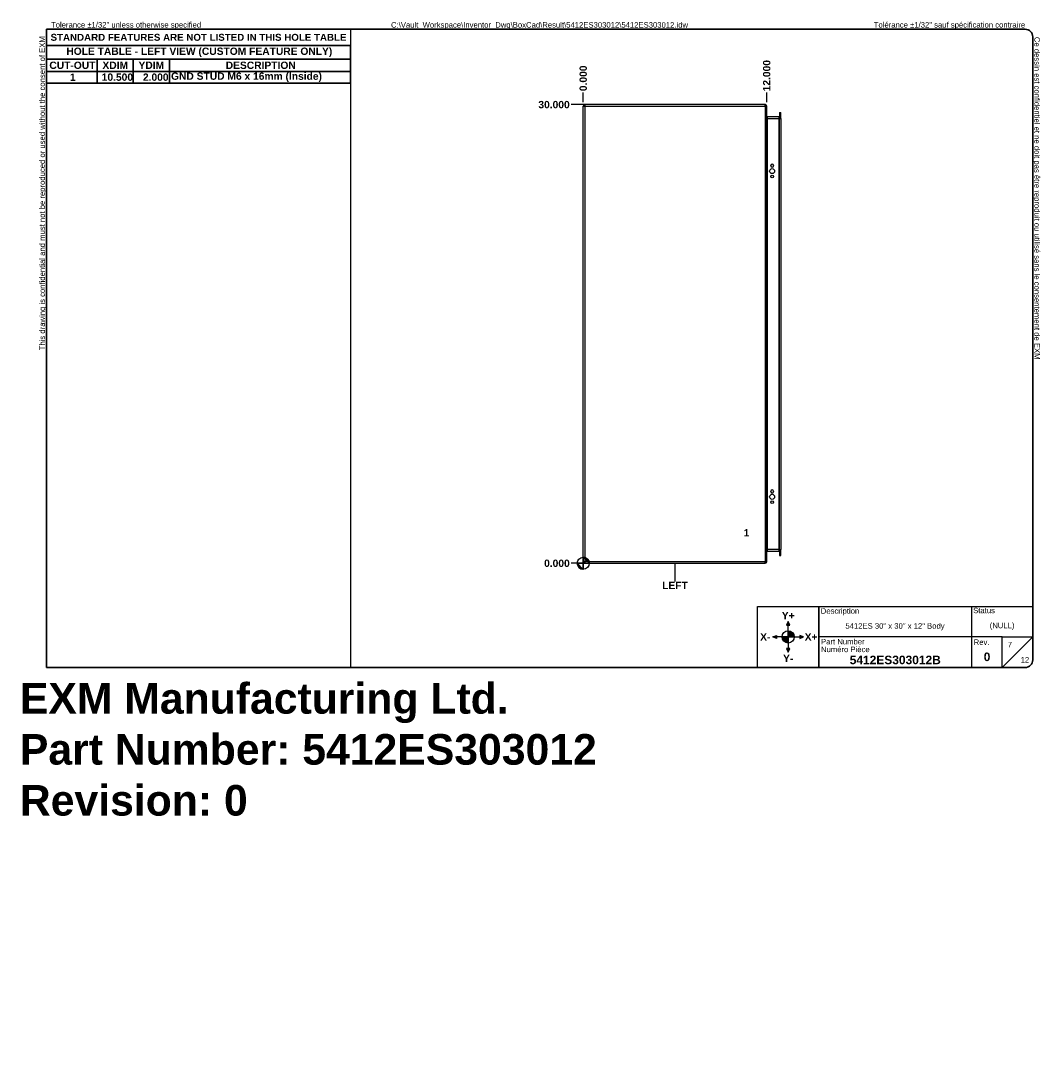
# Model space of a CAD drawing. Header units: inches. Extents: x 0.1 to 66.8, y -25.4 to 43.3.
import ezdxf

# ---------------------------------------------------------------- set-up
doc = ezdxf.new("R2010")
doc.units = ezdxf.units.IN
doc.header["$LTSCALE"] = 4
doc.header["$MEASUREMENT"] = 0
doc.layers.get('0').update_dxf_attribs({"lineweight": 25})
for name, color, linetype, lineweight in [('Dimensions(ANSI)', 7, 'Continuous', 25), ('Sketch Geometry(ANSI)', 7, 'Continuous', 25), ('Symbols(ANSI)', 7, 'Continuous', 25), ('Visible Edges(ANSI)', 7, 'Continuous', 25), ('Visible Tangent Edges(ANSI)', 7, 'Continuous', 25)]:
    doc.layers.add(name, color=color, linetype=linetype, lineweight=lineweight)
doc.layers.add('Hatch', color=179, linetype='Continuous', lineweight=9, true_color=0x1e1e47)
doc.styles.add('Current-ANSI', font='arial.ttf')
doc.styles.add('Dimension-ANSI', font='arialbd.ttf')
doc.styles.get("Standard").update_dxf_attribs({"font": 'arialbd.ttf'})
doc.styles.add('Text Style44', font='arialbd.ttf')
doc.dimstyles.new('INCH-ANSI', dxfattribs={"dimscale": 4, "dimtxt": 0.12, "dimasz": 0.098425, "dimexe": 0.04, "dimexo": 0.04, "dimgap": 0.031496, "dimtad": 0, "dimtih": 1, "dimtoh": 1, "dimdec": 3, "dimrnd": 1e-08, "dimzin": 0, "dimdsep": 46, "dimtxsty": 'Dimension-ANSI', "dimcen": 0.09, "dimdle": 0.312, "dimclrd": 179, "dimclre": 179, "dimclrt": 7, "dimadec": 1, "dimazin": 0, "dimtfac": 1, "dimtdec": 3, "dimtofl": 0, "dimtmove": 0, "dimatfit": 3, "dimfxl": 1, "dimtolj": 1, "dimtzin": 4, "dimlwd": 25, "dimlwe": 25, "dimarcsym": 0})
doc.dimstyles.new('INCH-ANSI-VERTICAL', dxfattribs={"dimscale": 4, "dimtxt": 0.12, "dimasz": 0.098425, "dimexe": 0.04, "dimexo": 0.04, "dimgap": 0.031496, "dimtad": 0, "dimtih": 1, "dimtoh": 1, "dimdec": 3, "dimrnd": 1e-08, "dimzin": 0, "dimdsep": 46, "dimtxsty": 'Dimension-ANSI', "dimcen": 0.09, "dimdle": 0.312, "dimclrd": 179, "dimclre": 179, "dimclrt": 7, "dimadec": 1, "dimazin": 0, "dimtfac": 1, "dimtdec": 3, "dimtofl": 0, "dimtmove": 0, "dimatfit": 3, "dimfxl": 1, "dimtolj": 1, "dimtzin": 4, "dimlwd": 25, "dimlwe": 25, "dimarcsym": 0})

# ---------------------------------------------------------------- blocks, each defined once
blk = doc.blocks.new('Borders EXM - B (Inch) - B')
at = {"layer": 'Sketch Geometry(ANSI)', "linetype": 'Continuous', "lineweight": 35}
for p, q in [((16.438, 10.692), (0.437, 10.692)), ((0.437, 10.692), (0.437, 0.255)), ((16.562, 0.38), (16.562, 10.567)), ((0.437, 0.255), (16.438, 0.255))]:
    blk.add_line(p, q, dxfattribs=at)
at = {"layer": 'Sketch Geometry(ANSI)'}
for p, q in [((5.406, 10.692), (5.406, 0.255)), ((0.437, 10.428), (5.406, 10.428))]:
    blk.add_line(p, q, dxfattribs=at)
at = {"layer": 'Sketch Geometry(ANSI)', "linetype": 'Continuous', "lineweight": 35}
for centre, start, end in [((16.438, 10.567), 0, 90), ((16.438, 0.38), 270, 0)]:
    blk.add_arc(centre, 0.125, start, end, dxfattribs=at)
at = {"layer": 'Symbols(ANSI)', "color": 7, "char_height": 0.09, "attachment_point": 7, "style": 'Current-ANSI'}
for s, insert in [('Tolerance ±1/32" unless otherwise specified', (0.509, 10.692)), ('Tolérance ±1/32" sauf spécification contraire', (13.963, 10.692))]:
    blk.add_mtext(s, dxfattribs=dict(at, insert=insert))
for s, insert, rotation in [('This drawing is confidential and must not be reproduced or used without the consent of EXM', (0.437, 5.442), 90), ('Ce dessin est confidentiel et ne doit pas être reproduit ou utilisé sans le consentement de EXM', (16.562, 10.567), 270)]:
    blk.add_mtext(s, dxfattribs=dict(at, insert=insert, rotation=rotation))
at = {"layer": 'Symbols(ANSI)', "color": 7, "insert": (2.921, 10.559), "char_height": 0.114, "width": 4.96908, "attachment_point": 5, "style": 'Dimension-ANSI'}
blk.add_mtext('\\fArial|b1|i0;{\\H0.1140;STANDARD FEATURES ARE NOT LISTED IN THIS HOLE TABLE}', dxfattribs=at)
at = {"layer": 'Symbols(ANSI)', "color": 7, "style": 'Current-ANSI'}
blk.add_attdef('FILENAME_AND_PATH_001', (6.069, 10.718), '', height=0.09, dxfattribs=at)
blk = doc.blocks.new('Title Blocks EXM-2 - ANSI B')
at = {"layer": 'Hatch'}
for points in [[(12.725, 0.94), (12.75, 0.94), (12.75, 1)], [(12.775, 0.94), (12.75, 1), (12.75, 0.94)], [(12.56, 0.75), (12.56, 0.775), (12.5, 0.75)], [(12.56, 0.75), (12.5, 0.75), (12.56, 0.725)], [(12.94, 0.75), (13, 0.75), (12.94, 0.775)], [(12.94, 0.75), (12.94, 0.725), (13, 0.75)], [(12.75, 0.56), (12.725, 0.56), (12.75, 0.5)], [(12.75, 0.56), (12.75, 0.5), (12.775, 0.56)]]:
    blk.add_hatch(color=7, dxfattribs=at).paths.add_polyline_path(points)
h = blk.add_hatch(color=7, dxfattribs=at)
edge = h.paths.add_edge_path()
edge.add_line((12.75, 0.65), (12.75, 0.75))
edge.add_line((12.75, 0.75), (12.65, 0.75))
edge.add_arc((12.75, 0.75), 0.1, 180, 270)
h = blk.add_hatch(color=7, dxfattribs=at)
edge = h.paths.add_edge_path()
edge.add_line((12.75, 0.85), (12.75, 0.75))
edge.add_line((12.75, 0.75), (12.85, 0.75))
edge.add_arc((12.75, 0.75), 0.1, 0, 90)
at = {"layer": 'Sketch Geometry(ANSI)'}
for p, q in [((12.249, 1.25), (16.749, 1.25)), ((12.249, 0.25), (12.249, 1.25)), ((15.749, 1.25), (15.749, 0.75)), ((16.749, 1.25), (16.749, 0.375)), ((12.75, 1), (12.725, 0.94)), ((12.725, 0.94), (12.775, 0.94)), ((12.75, 0.85), (12.75, 1)), ((12.775, 0.94), (12.75, 1)), ((12.5, 0.75), (12.56, 0.775)), ((12.65, 0.75), (12.5, 0.75)), ((12.56, 0.725), (12.5, 0.75)), ((12.56, 0.775), (12.56, 0.725)), ((12.75, 0.75), (12.65, 0.75)), ((12.75, 0.75), (12.75, 0.85)), ((12.75, 0.75), (12.85, 0.75)), ((12.75, 0.75), (12.75, 0.65)), ((12.85, 0.75), (13, 0.75)), ((13, 0.75), (12.94, 0.775)), ((12.94, 0.775), (12.94, 0.725)), ((12.94, 0.725), (13, 0.75)), ((15.749, 0.75), (13.249, 0.75)), ((16.249, 0.75), (15.749, 0.75)), ((15.749, 0.75), (15.749, 0.25)), ((16.249, 0.25), (16.249, 0.75)), ((16.249, 0.75), (16.749, 0.75)), ((16.249, 0.25), (16.749, 0.75)), ((12.775, 0.56), (12.725, 0.56)), ((12.725, 0.56), (12.75, 0.5)), ((12.75, 0.65), (12.75, 0.5)), ((12.75, 0.5), (12.775, 0.56)), ((13.249, 0.25), (12.249, 0.25)), ((16.624, 0.25), (13.249, 0.25))]:
    blk.add_line(p, q, dxfattribs=at)
at = {"layer": 'Sketch Geometry(ANSI)', "linetype": 'Continuous', "lineweight": 35}
blk.add_line((13.249, 0.25), (13.249, 1.25), dxfattribs=at)
at = {"layer": 'Sketch Geometry(ANSI)'}
blk.add_circle((12.75, 0.75), 0.1, dxfattribs=at)
blk.add_arc((16.624, 0.375), 0.125, 270, 0, dxfattribs=at)
at = {"layer": 'Symbols(ANSI)', "color": 7}
for s, insert, char_height, attachment_point, style in [('Description', (13.283, 1.103), 0.09, 7, 'Current-ANSI'), ('Status', (15.774, 1.137), 0.09, 7, 'Current-ANSI'), ('\\fArial|b1|i0;Y+', (12.75, 1.1), 0.12, 5, 'Dimension-ANSI'), ('\\fArial|b1|i0;X-', (12.375, 0.75), 0.12, 5, 'Dimension-ANSI'), ('\\fArial|b1|i0;X+', (13.125, 0.75), 0.12, 5, 'Dimension-ANSI'), ('Part Number', (13.287, 0.627), 0.09, 7, 'Current-ANSI'), ('Numéro Pièce', (13.286, 0.5), 0.09, 7, 'Current-ANSI'), ('\\fArial|b1|i0;Y-', (12.75, 0.4), 0.12, 5, 'Dimension-ANSI')]:
    blk.add_mtext(s, dxfattribs=dict(at, insert=insert, char_height=char_height, attachment_point=attachment_point, style=style))
at = {"layer": 'Symbols(ANSI)', "color": 7, "insert": (15.783, 0.618), "char_height": 0.09, "width": 0.25854, "attachment_point": 7, "style": 'Current-ANSI'}
blk.add_mtext('Rev.', dxfattribs=at)
at = {"layer": 'Symbols(ANSI)', "color": 7}
for tag, p, height, style in [('IDW_DESC_IAM_001', (13.685, 0.885), 0.09, 'Current-ANSI'), ('DESIGN_STATE_001', (16.045, 0.893), 0.09, 'Current-ANSI'), ('Sheet_Number_001', (16.341, 0.58), 0.09, 'Current-ANSI'), ('IDW_NAME_IAM_001', (13.756, 0.304), 0.14, 'Text Style44'), ('IDW_REV_001', (15.947, 0.355), 0.14, 'Text Style44'), ('Number_of_sheets_001', (16.551, 0.33), 0.09, 'Current-ANSI')]:
    blk.add_attdef(tag, p, '', height=height, dxfattribs=dict(at, style=style))
blk = doc.blocks.new('Origin Indicator Symbol4')
at = {"layer": 'Dimensions(ANSI)'}
h = blk.add_hatch(color=7, dxfattribs=at)
edge = h.paths.add_edge_path(flags=0)
edge.add_line((9.212, 1.86), (9.114, 1.959))
edge.add_arc((9.212, 1.959), 0.0984, 180, 270)
h = blk.add_hatch(color=7, dxfattribs=at)
edge = h.paths.add_edge_path(flags=0)
edge.add_line((9.212, 2.057), (9.311, 1.959))
edge.add_arc((9.212, 1.959), 0.0984, 0, 90)
at = {"layer": 'Dimensions(ANSI)', "color": 7, "linetype": 'Continuous'}
for p, q in [((9.212, 1.86), (9.114, 1.959)), ((9.212, 2.057), (9.311, 1.959))]:
    blk.add_line(p, q, dxfattribs=at)
at = {"layer": 'Dimensions(ANSI)', "color": 7, "linetype": 'Continuous', "flags": 128}
for points in [[(9.212, 1.959), (9.212, 1.86), (9.114, 1.959), (9.212, 1.959)], [(9.212, 1.959), (9.114, 1.959), (9.212, 1.959), (9.212, 1.959)], [(9.212, 1.959), (9.311, 1.959), (9.212, 2.057), (9.212, 1.959)], [(9.212, 1.959), (9.212, 2.057), (9.212, 1.86), (9.212, 1.959)]]:
    blk.add_lwpolyline(points, dxfattribs=at)
at = {"layer": 'Dimensions(ANSI)', "color": 7, "linetype": 'Continuous'}
blk.add_circle((9.212, 1.959), 0.0984, dxfattribs=at)
for start, end in [(180, 270), (0, 90)]:
    blk.add_arc((9.212, 1.959), 0.0984, start, end, dxfattribs=at)
at = {"layer": 'Dimensions(ANSI)', "color": 7}
for points in [[(9.212, 1.959), (9.212, 1.86), (9.114, 1.959), (9.212, 1.959)], [(9.212, 1.959), (9.114, 1.959), (9.212, 1.959)], [(9.212, 1.959), (9.311, 1.959), (9.212, 2.057), (9.212, 1.959)], [(9.212, 1.959), (9.212, 2.057), (9.212, 1.86), (9.212, 1.959)]]:
    blk.add_solid(points, dxfattribs=at)
blk = doc.blocks.new('Leader Text1')
at = {"layer": 'Symbols(ANSI)', "color": 7, "insert": (11.836, 2.398), "char_height": 0.12, "attachment_point": 7, "style": 'Dimension-ANSI'}
blk.add_mtext('1', dxfattribs=at)
blk = doc.blocks.new('Table3')
at = {"layer": 'Symbols(ANSI)', "color": 7, "lineweight": 30}
for p, q in [((0.438, 10.428), (5.406, 10.428)), ((0.438, 10.428), (0.438, 10.202)), ((5.406, 10.428), (5.406, 10.202)), ((0.438, 10.202), (5.406, 10.202)), ((0.438, 10.202), (0.438, 10.003)), ((1.264, 10.202), (1.264, 10.003)), ((1.855, 10.202), (1.855, 10.003)), ((2.445, 10.202), (2.445, 10.003)), ((5.406, 10.202), (5.406, 10.003)), ((0.438, 10.003), (5.406, 10.003)), ((0.438, 10.003), (0.438, 9.812)), ((1.264, 10.003), (1.264, 9.812)), ((1.855, 10.003), (1.855, 9.812)), ((2.445, 10.003), (2.445, 9.812)), ((5.406, 10.003), (5.406, 9.812)), ((0.438, 9.812), (5.406, 9.812))]:
    blk.add_line(p, q, dxfattribs=at)
at = {"layer": 'Symbols(ANSI)', "color": 7, "char_height": 0.12, "attachment_point": 7, "style": 'Dimension-ANSI'}
for s, insert in [('HOLE TABLE - LEFT VIEW (CUSTOM FEATURE ONLY)', (0.76, 10.236)), ('CUT-OUT', (0.482, 10.041)), ('XDIM', (1.35, 10.043)), ('YDIM', (1.94, 10.043)), ('DESCRIPTION', (3.366, 10.041)), ('1', (0.818, 9.848)), ('10.500', (1.338, 9.847)), ('2.000', (2.012, 9.847)), ('GND STUD M6 x 16mm (Inside)', (2.472, 9.829))]:
    blk.add_mtext(s, dxfattribs=dict(at, insert=insert))
blk = doc.blocks.new('*D20')
at = {"layer": 'Defpoints', "color": 0, "linetype": 'Continuous', "transparency": 16777216}
for p in [(36.849, 38.622), (36.849, 37.835), (36.849, 37.835)]:
    blk.add_point(p, dxfattribs=at)
at = {"layer": 'Dimensions(ANSI)', "color": 179, "linetype": 'Continuous', "lineweight": 25, "true_color": 0x262658, "transparency": 16777216}
blk.add_line((36.849, 37.995), (36.849, 38.622), dxfattribs=at)
at = {"layer": 'Dimensions(ANSI)', "color": 7, "linetype": 'Continuous', "lineweight": 25, "transparency": 16777216, "insert": (36.849, 39.556), "char_height": 0.48, "attachment_point": 5, "rotation": 90, "style": 'Dimension-ANSI'}
blk.add_mtext('\\A1;0.000', dxfattribs=at)
blk = doc.blocks.new('*D21')
at = {"layer": 'Defpoints', "color": 0, "linetype": 'Continuous', "transparency": 16777216}
for p in [(48.849, 38.622), (36.849, 37.835), (48.849, 37.835)]:
    blk.add_point(p, dxfattribs=at)
at = {"layer": 'Dimensions(ANSI)', "color": 179, "linetype": 'Continuous', "lineweight": 25, "true_color": 0x262658, "transparency": 16777216}
blk.add_line((48.849, 37.995), (48.849, 38.622), dxfattribs=at)
at = {"layer": 'Dimensions(ANSI)', "color": 7, "linetype": 'Continuous', "lineweight": 25, "transparency": 16777216, "insert": (48.849, 39.73), "char_height": 0.48, "attachment_point": 5, "rotation": 90, "style": 'Dimension-ANSI'}
blk.add_mtext('\\A1;12.000', dxfattribs=at)
blk = doc.blocks.new('*D22')
at = {"layer": 'Defpoints', "color": 0, "linetype": 'Continuous', "transparency": 16777216}
for p in [(36.062, 7.835), (36.849, 7.835), (36.849, 7.835)]:
    blk.add_point(p, dxfattribs=at)
at = {"layer": 'Dimensions(ANSI)', "color": 179, "linetype": 'Continuous', "lineweight": 25, "true_color": 0x262658, "transparency": 16777216}
blk.add_line((36.689, 7.835), (36.062, 7.835), dxfattribs=at)
at = {"layer": 'Dimensions(ANSI)', "color": 7, "linetype": 'Continuous', "lineweight": 25, "transparency": 16777216, "insert": (35.127, 7.835), "char_height": 0.48, "attachment_point": 5, "style": 'Dimension-ANSI'}
blk.add_mtext('\\A1;0.000', dxfattribs=at)
blk = doc.blocks.new('*D23')
at = {"layer": 'Defpoints', "color": 0, "linetype": 'Continuous', "transparency": 16777216}
for p in [(36.062, 37.835), (48.849, 37.835), (36.849, 7.835)]:
    blk.add_point(p, dxfattribs=at)
at = {"layer": 'Dimensions(ANSI)', "color": 179, "linetype": 'Continuous', "lineweight": 25, "true_color": 0x262658, "transparency": 16777216}
blk.add_line((48.689, 37.835), (36.062, 37.835), dxfattribs=at)
at = {"layer": 'Dimensions(ANSI)', "color": 7, "linetype": 'Continuous', "lineweight": 25, "transparency": 16777216, "insert": (34.939, 37.835), "char_height": 0.48, "attachment_point": 5, "style": 'Dimension-ANSI'}
blk.add_mtext('\\A1;30.000', dxfattribs=at)
blk = doc.blocks.new('LEFT')
at = {"layer": 'Sketch Geometry(ANSI)'}
blk.add_line((0, 0.15), (0, -0.15), dxfattribs=at)
at = {"layer": 'Symbols(ANSI)', "color": 7, "insert": (0, -0.212), "char_height": 0.12, "attachment_point": 5, "style": 'Dimension-ANSI'}
blk.add_mtext('\\fArial|b1|i0;LEFT', dxfattribs=at)

msp = doc.modelspace()

# ---------------------------------------------------------------- linework, layer by layer
at = {"layer": 'Visible Edges(ANSI)'}
for p, q in [((48.7499, 37.8346), (36.9479, 37.8346)), ((36.8489, 7.9336), (36.8489, 37.7356)), ((48.8489, 7.9336), (48.8489, 37.7356)), ((49.6972, 37.3228), (49.6972, 36.9375)), ((49.6972, 37.3228), (49.7652, 37.3228)), ((49.7652, 36.9375), (49.7652, 37.3228)), ((49.6662, 37.0365), (48.8799, 37.0365)), ((49.6972, 8.7318), (49.6972, 36.9375)), ((49.7652, 36.9375), (49.7652, 8.7318)), ((49.1152, 33.8259), (49.1152, 33.8464)), ((49.2946, 33.8464), (49.2946, 33.8259)), ((49.1152, 12.5229), (49.1152, 12.5434)), ((49.2946, 12.5434), (49.2946, 12.5229)), ((48.8799, 8.6328), (49.6662, 8.6328)), ((49.6972, 8.7318), (49.6972, 8.3465)), ((49.6972, 8.3465), (49.7652, 8.3465)), ((49.7652, 8.3465), (49.7652, 8.7318)), ((36.9479, 7.8346), (48.7499, 7.8346))]:
    msp.add_line(p, q, dxfattribs=at)
for centre, radius in [((49.2049, 33.4861), 0.165), ((49.2049, 33.1361), 0.0897), ((49.2049, 12.1831), 0.165), ((49.2049, 11.8331), 0.0897)]:
    msp.add_circle(centre, radius, dxfattribs=at)
for centre, radius, start, end in [((36.9479, 37.7356), 0.099, 90, 180), ((48.7499, 37.7356), 0.099, 0, 90), ((48.8799, 37.0675), 0.031, 180, 270), ((49.6662, 37.0675), 0.031, 270, 0), ((49.2049, 33.8464), 0.0897, 0, 180), ((49.2049, 33.8259), 0.0897, 180, 0), ((49.2049, 12.5434), 0.0897, 0, 180), ((49.2049, 12.5229), 0.0897, 180, 0), ((48.8799, 8.6018), 0.031, 90, 180), ((49.6662, 8.6018), 0.031, 0, 90), ((36.9479, 7.9336), 0.099, 180, 270), ((48.7499, 7.9336), 0.099, 270, 0)]:
    msp.add_arc(centre, radius, start, end, dxfattribs=at)
at = {"layer": 'Visible Tangent Edges(ANSI)'}
for p, q in [((36.9479, 37.8346), (36.9479, 37.7356)), ((48.7499, 37.7356), (48.7499, 37.8346)), ((36.8489, 37.7356), (36.9479, 37.7356)), ((36.9479, 37.7356), (48.7499, 37.7356)), ((36.9479, 37.7356), (36.9479, 7.9336)), ((48.8489, 37.7356), (48.7499, 37.7356)), ((48.7499, 37.7356), (48.7499, 7.9336)), ((48.8799, 36.9375), (48.8489, 36.9375)), ((48.8799, 37.0365), (48.8799, 36.9375)), ((48.8799, 36.9375), (49.6662, 36.9375)), ((48.8799, 36.9375), (48.8799, 8.7318)), ((49.6662, 36.9375), (49.6662, 37.0365)), ((49.6972, 36.9375), (49.6662, 36.9375)), ((49.6662, 8.7318), (49.6662, 36.9375)), ((49.6972, 36.9375), (49.7652, 36.9375)), ((48.8489, 8.7318), (48.8799, 8.7318)), ((48.8799, 8.7318), (48.8799, 8.6328)), ((49.6662, 8.7318), (48.8799, 8.7318)), ((49.6662, 8.7318), (49.6972, 8.7318)), ((49.6662, 8.6328), (49.6662, 8.7318)), ((49.6972, 8.7318), (49.7652, 8.7318)), ((36.9479, 7.9336), (36.8489, 7.9336)), ((36.9479, 7.9336), (36.9479, 7.8346)), ((48.7499, 7.9336), (36.9479, 7.9336)), ((48.7499, 7.8346), (48.7499, 7.9336)), ((48.7499, 7.9336), (48.8489, 7.9336))]:
    msp.add_line(p, q, dxfattribs=at)

# ---------------------------------------------------------------- block references
at = {"xscale": 4, "yscale": 4, "zscale": 4}
for name, p, values in [('Borders EXM - B (Inch) - B', (0, 0), {'FILENAME_AND_PATH_001': 'C:\\Vault_Workspace\\Inventor_Dwg\\BoxCad\\Result\\5412ES303012\\5412ES303012.idw'}), ('Title Blocks EXM-2 - ANSI B', (-0.7453, 0.0182), {'IDW_REV_001': '0', 'Sheet_Number_001': '7', 'Number_of_sheets_001': '12', 'IDW_DESC_IAM_001': '5412ES 30" x 30" x 12" Body', 'DESIGN_STATE_001': '(NULL)', 'IDW_NAME_IAM_001': '5412ES303012B'})]:
    msp.add_blockref(name, p, dxfattribs=at).add_auto_attribs(values)
for name, p in [('Table3', (0, 0)), ('LEFT', (42.8489, 7.2362))]:
    msp.add_blockref(name, p, dxfattribs=at)
at = {"layer": 'Dimensions(ANSI)', "xscale": 4, "yscale": 4, "zscale": 4}
msp.add_blockref('Origin Indicator Symbol4', (0, 0), dxfattribs=at)
at = {"layer": 'Symbols(ANSI)', "xscale": 4, "yscale": 4, "zscale": 4}
msp.add_blockref('Leader Text1', (0, 0), dxfattribs=at)

# ---------------------------------------------------------------- texts
at = {"insert": (0, 0), "char_height": 2, "attachment_point": 1}
msp.add_mtext_dynamic_manual_height_columns('EXM Manufacturing Ltd.\\PPart Number: 5412ES303012\\PRevision: 0', width=6.990976, gutter_width=1, heights=[0], dxfattribs=at).dxf.set("width", 100)

# ---------------------------------------------------------------- dimensions: what is measured, and where the dimension line sits
at = {"layer": 'Dimensions(ANSI)', "color": 179, "linetype": 'Continuous', "lineweight": 25, "true_color": 0x262658}
for feature_location, offset, dtype, origin, dimstyle, picture, middle in [((48.8489, 37.8346), (0, 0.7874), 1, (36.8489, 37.8346), 'INCH-ANSI-VERTICAL', '*D21', (48.8489, 39.7305)), ((36.8489055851, 37.8346456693), (0, 0.7874015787), 1, (36.8489055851, 37.8346456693), 'INCH-ANSI-VERTICAL', '*D20', (36.8489055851, 39.5564353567)), ((48.8489, 37.8346), (-12.7874, 0), 0, (36.8489, 7.8346), 'INCH-ANSI', '*D23', (34.9392, 37.8346)), ((36.8489055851, 7.8346456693), (-0.7874015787, 0), 0, (36.8489055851, 7.8346456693), 'INCH-ANSI', '*D22', (35.1271158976, 7.8346456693))]:
    dim = msp.add_ordinate_dim(feature_location=feature_location, offset=offset, dtype=dtype, origin=origin, dimstyle=dimstyle, override={"dimgap": 0.031496, "dimtad": 0, "dimdec": 3, "dimtol": 0, "dimlim": 0, "dimtp": 0, "dimtm": 0, "dimtdec": 3}, dxfattribs=at)
    dim.commit()
    dim.dimension.update_dxf_attribs({"geometry": picture, "text_midpoint": middle})

doc.saveas('drawing.dxf')
